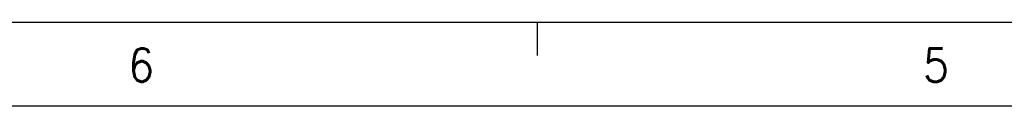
# Model space of a CAD drawing. Header units: millimetres. Extents: x -500 to 1599, y -592 to 328.
# Tile 6 of 25: x -180 to -121, y -92 to -87. Entities that reach past the tile are written whole.
import ezdxf

# ---------------------------------------------------------------- set-up
doc = ezdxf.new("R2010")
doc.units = ezdxf.units.MM
doc.layers.add('1', color=7, linetype='Continuous')
doc.styles.add('CONVERTER_11', font='txt.shx', dxfattribs={"width": 0.9})

# ---------------------------------------------------------------- blocks, each defined once
blk = doc.blocks.new('_A2', base_point=(89.413, -87.216))
at = {"layer": '1', "color": 7, "linetype": 'Continuous'}
blk.add_line((-479.587, -87.216), (89.413, -87.216), dxfattribs=at)
at = {"layer": '1', "color": 2, "linetype": 'Continuous'}
for p, q in [((-148.77, -89.216), (-148.77, -87.216)), ((-499.587, -92.216), (94.413, -92.216))]:
    blk.add_line(p, q, dxfattribs=at)
at = {"layer": '1', "color": 2, "char_height": 2, "attachment_point": 4, "line_spacing_factor": 1.20048, "style": 'CONVERTER_11'}
for s, insert in [('6', (-173.228, -89.781)), ('5', (-125.725, -89.781))]:
    blk.add_mtext(s, dxfattribs=dict(at, insert=insert))

msp = doc.modelspace()

# ---------------------------------------------------------------- block references
msp.add_blockref('_A2', (89.413, -87.216))

doc.saveas('drawing.dxf')
